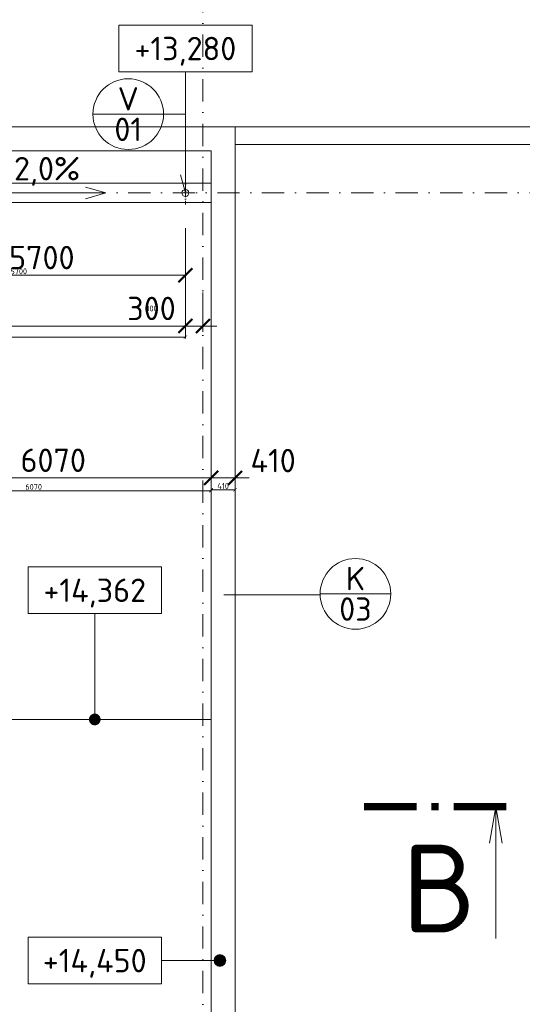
# Model space of a CAD drawing. Header units: millimetres. Extents: x -725694 to 5289369, y -1488057 to 2187451.
# Tile 234 of 256: x 147416 to 156011, y 199431 to 216261. Entities that reach past the tile are written whole.
import ezdxf
from ezdxf.enums import TextEntityAlignment as Align

# ---------------------------------------------------------------- set-up
doc = ezdxf.new("R2010")
doc.units = ezdxf.units.MM
doc.linetypes.add('CENTERX2', pattern=[101.6, 63.5, -12.7, 12.7, -12.7])
doc.linetypes.add('DASHDOT', pattern=[25.4, 12.7, -6.35, 0, -6.35])
doc.layers.get('Defpoints').update_dxf_attribs({"color": 8})
for name, color, linetype, lineweight in [('A99_N_kce-pohl', 1, 'Continuous', 9), ('A99_N_koty-200', 5, 'Continuous', 5), ('A99_N_koty-200 @ 200', 5, 'Continuous', 5), ('A99_N_koty-200 @ 50 (2)', 5, 'Continuous', 5), ('A99_N_koty-vysk', 160, 'Continuous', 5), ('A99_N_txt-popis-200', 240, 'Continuous', 5), ('A99_N_znaceni 200', 5, 'Continuous', 5), ('A99_S_kce-pohl', 7, 'Continuous', 5), ('A99_S_osy', 1, 'CENTERX2', 5)]:
    doc.layers.add(name, color=color, linetype=linetype, lineweight=lineweight)
doc.styles.add('A99_kota', font='isocpeur.ttf', dxfattribs={"height": 2})
doc.styles.add('A99_popis', font='isocpeur.ttf')
doc.styles.add('ad_popis 100', font='isocpeur.ttf', dxfattribs={"height": 200})
doc.dimstyles.new('A99_kota_200 new', dxfattribs={"dimscale": 200, "dimtxt": 2, "dimasz": 1.2, "dimexe": 0.5, "dimexo": 1.5, "dimgap": 0.3, "dimtad": 1, "dimdec": 0, "dimzin": 3, "dimdsep": 46, "dimtxsty": 'A99_kota', "dimblk": 'ARCHTICK', "dimcen": 2.5, "dimazin": 2, "dimtfac": 0.75, "dimtdec": 0, "dimtmove": 2, "dimatfit": 0, "dimfxl": 0, "dimtolj": 1, "dimtzin": 0, "dimlwd": 5, "dimlwe": 5, "dimarcsym": 0})

# ---------------------------------------------------------------- blocks, each defined once
blk = doc.blocks.new('_ArchTick')
at = {"color": 0, "linetype": 'ByBlock', "const_width": 0.15}
blk.add_lwpolyline([(-0.5, -0.5), (0.5, 0.5)], dxfattribs=at)
blk = doc.blocks.new('*D4470')
at = {"layer": 'A99_N_koty-200', "color": 0, "linetype": 'Continuous', "lineweight": 5, "transparency": 16777216}
for p, q in [((144620, 207630), (144620, 208530)), ((150690, 208430), (150690, 208530)), ((144620, 208430), (150690, 208430))]:
    blk.add_line(p, q, dxfattribs=at)
at = {"layer": 'Defpoints', "color": 0, "linetype": 'Continuous', "lineweight": 0, "transparency": 16777216}
for p in [(150690, 208430), (150690, 208225), (144620, 206305)]:
    blk.add_point(p, dxfattribs=at)
at = {"layer": 'A99_N_koty-200', "color": 0, "linetype": 'Continuous', "lineweight": 5, "transparency": 16777216, "xscale": 240, "yscale": 240, "zscale": 240, "rotation": 180}
blk.add_blockref('_ArchTick', (144620, 208430), dxfattribs=at)
at = {"layer": 'A99_N_koty-200', "color": 0, "linetype": 'Continuous', "lineweight": 5, "transparency": 16777216, "xscale": 240, "yscale": 240, "zscale": 240}
blk.add_blockref('_ArchTick', (150690, 208430), dxfattribs=at)
at = {"layer": 'A99_N_koty-200', "color": 0, "linetype": 'Continuous', "transparency": 16777216, "insert": (147990, 208730), "char_height": 400, "attachment_point": 5, "style": 'A99_kota'}
blk.add_mtext('\\A1;6070', dxfattribs=at)
blk = doc.blocks.new('*D4471')
at = {"layer": 'A99_N_koty-200', "color": 0, "linetype": 'Continuous', "lineweight": 5, "transparency": 16777216}
for p, q in [((144620, 208010), (144620, 208235)), ((144620, 208210), (150690, 208210)), ((150690, 208210), (150690, 208185))]:
    blk.add_line(p, q, dxfattribs=at)
at = {"layer": 'Defpoints', "color": 0, "linetype": 'Continuous', "lineweight": 0, "transparency": 16777216}
for p in [(150690, 208225), (150690, 208210), (144620, 206305)]:
    blk.add_point(p, dxfattribs=at)
at = {"layer": 'A99_N_koty-200', "color": 0, "linetype": 'Continuous', "lineweight": 5, "transparency": 16777216, "xscale": 60, "yscale": 60, "zscale": 60, "rotation": 180}
blk.add_blockref('_ArchTick', (144620, 208210), dxfattribs=at)
at = {"layer": 'A99_N_koty-200', "color": 0, "linetype": 'Continuous', "lineweight": 5, "transparency": 16777216, "xscale": 60, "yscale": 60, "zscale": 60}
blk.add_blockref('_ArchTick', (150690, 208210), dxfattribs=at)
at = {"layer": 'A99_N_koty-200', "color": 0, "linetype": 'Continuous', "transparency": 16777216, "insert": (147655, 208275), "char_height": 100, "attachment_point": 5, "style": 'A99_kota'}
blk.add_mtext('\\A1;6070', dxfattribs=at)
blk = doc.blocks.new('*D4473')
at = {"layer": 'A99_N_koty-200', "color": 0, "linetype": 'Continuous', "lineweight": 5, "transparency": 16777216}
for p, q in [((150690, 208430), (150690, 208530)), ((151100, 208430), (151100, 208530)), ((150690, 208430), (150450, 208430)), ((151100, 208430), (150690, 208430)), ((151100, 208430), (151340, 208430))]:
    blk.add_line(p, q, dxfattribs=at)
at = {"layer": 'Defpoints', "color": 0, "linetype": 'Continuous', "lineweight": 0, "transparency": 16777216}
for p in [(150690, 208430), (150690, 208430), (151100, 208195)]:
    blk.add_point(p, dxfattribs=at)
at = {"layer": 'A99_N_koty-200', "color": 0, "linetype": 'Continuous', "lineweight": 5, "transparency": 16777216, "xscale": 240, "yscale": 240, "zscale": 240}
blk.add_blockref('_ArchTick', (150690, 208430), dxfattribs=at)
at = {"layer": 'A99_N_koty-200', "color": 0, "linetype": 'Continuous', "lineweight": 5, "transparency": 16777216, "xscale": 240, "yscale": 240, "zscale": 240, "rotation": 180}
blk.add_blockref('_ArchTick', (151100, 208430), dxfattribs=at)
at = {"layer": 'A99_N_koty-200', "color": 0, "linetype": 'Continuous', "transparency": 16777216, "insert": (151750, 208725), "char_height": 400, "attachment_point": 5, "style": 'A99_kota'}
blk.add_mtext('\\A1;410', dxfattribs=at)
blk = doc.blocks.new('*D4474')
at = {"layer": 'A99_N_koty-200', "color": 0, "linetype": 'Continuous', "lineweight": 5, "transparency": 16777216}
for p, q in [((150690, 208355), (150690, 208200)), ((151100, 208225), (150690, 208225)), ((151100, 208225), (151100, 208250))]:
    blk.add_line(p, q, dxfattribs=at)
at = {"layer": 'Defpoints', "color": 0, "linetype": 'Continuous', "lineweight": 0, "transparency": 16777216}
for p in [(150690, 208430), (150690, 208225), (151100, 208195)]:
    blk.add_point(p, dxfattribs=at)
at = {"layer": 'A99_N_koty-200', "color": 0, "linetype": 'Continuous', "lineweight": 5, "transparency": 16777216, "xscale": 60, "yscale": 60, "zscale": 60, "rotation": 180}
blk.add_blockref('_ArchTick', (150690, 208225), dxfattribs=at)
at = {"layer": 'A99_N_koty-200', "color": 0, "linetype": 'Continuous', "lineweight": 5, "transparency": 16777216, "xscale": 60, "yscale": 60, "zscale": 60}
blk.add_blockref('_ArchTick', (151100, 208225), dxfattribs=at)
at = {"layer": 'A99_N_koty-200', "color": 0, "linetype": 'Continuous', "transparency": 16777216, "insert": (150895, 208290), "char_height": 100, "attachment_point": 5, "style": 'A99_kota'}
blk.add_mtext('\\A1;410', dxfattribs=at)
blk = doc.blocks.new('*U50')
at = {"color": 0, "linetype": 'ByBlock'}
blk.add_line((0, -2), (-5, -2), dxfattribs=at)
blk.add_lwpolyline([(0, -4), (11.4, -4), (11.4, 0), (0, 0)], close=True, dxfattribs=at)
at = {"color": 0, "linetype": 'ByBlock', "ltscale": 200, "const_width": 0.5}
blk.add_lwpolyline([(-5.25, -2, -1), (-4.75, -2, -1)], format="xyb", close=True, dxfattribs=at)
at = {"color": 0, "linetype": 'ByBlock'}
blk.add_circle((-5, -2), 0.5, dxfattribs=at)
at = {"color": 0, "linetype": 'ByBlock', "style": 'A99_kota'}
for tag, p in [('VYSKA', (5.7, -2.241)), ('VYSKA_POPIS1', (5.7, -6.041)), ('VYSKA_POPIS2', (5.9, -9.541)), ('VYSKA_POPIS3', (5.9, -13.041))]:
    blk.add_attdef(tag, text='', height=2, dxfattribs=at).set_placement(p, align=Align.MIDDLE)
blk = doc.blocks.new('*U51')
at = {"color": 0, "linetype": 'ByBlock'}
blk.add_line((5.7, -4), (5.7, -13.05), dxfattribs=at)
blk.add_lwpolyline([(0, -4), (11.4, -4), (11.4, 0), (0, 0)], close=True, dxfattribs=at)
at = {"color": 0, "linetype": 'ByBlock', "ltscale": 200, "const_width": 0.5}
blk.add_lwpolyline([(5.7, -13.3, -1), (5.7, -12.8, -1)], format="xyb", close=True, dxfattribs=at)
at = {"color": 0, "linetype": 'ByBlock', "style": 'A99_kota'}
for tag, p in [('VYSKA', (5.7, -2.241)), ('VYSKA_POPIS1', (5.7, -6.041)), ('VYSKA_POPIS2', (5.9, -9.541)), ('VYSKA_POPIS3', (5.9, -13.041))]:
    blk.add_attdef(tag, text='', height=2, dxfattribs=at).set_placement(p, align=Align.MIDDLE)
blk = doc.blocks.new('*U121')
at = {"color": 0, "linetype": 'ByBlock'}
blk.add_line((785.719, 87.814), (785.72, 76.564), dxfattribs=at)
at = {"color": 0, "linetype": 'ByBlock', "const_width": 0.63}
for points in [[(778.95, 87.813), (774.45, 87.813)], [(780.84, 87.813), (780.21, 87.813)], [(786.6, 87.813), (782.1, 87.813)]]:
    blk.add_lwpolyline(points, dxfattribs=at)
at = {"color": 0, "linetype": 'ByBlock'}
blk.add_lwpolyline([(786.267, 84.712), (785.719, 87.814), (785.173, 84.712)], dxfattribs=at)
at = {"color": 0, "linetype": 'ByBlock', "style": 'A99_popis', "flags": 12}
blk.add_attdef('OZNŘ_3K', text='', height=5, rotation=0.00244, dxfattribs=at).set_placement((784.083, 77.083), align=Align.RIGHT)
at = {"color": 0, "linetype": 'ByBlock', "style": 'A99_popis'}
blk.add_attdef('OZNŘ_1K', (-9.632, -10.73), '', height=5, dxfattribs=at)
blk = doc.blocks.new('*U66')
at = {"color": 0, "linetype": 'ByBlock'}
for p, q in [((5.7, -4), (5.7, -14.35)), ((5.7, -14.35), (5.286, -12.805))]:
    blk.add_line(p, q, dxfattribs=at)
blk.add_lwpolyline([(0, -4), (11.4, -4), (11.4, 0), (0, 0)], close=True, dxfattribs=at)
at = {"color": 0, "linetype": 'ByBlock', "style": 'A99_kota'}
for tag, p in [('VYSKA', (5.7, -2.241)), ('VYSKA_POPIS1', (5.7, -6.041)), ('VYSKA_POPIS2', (5.9, -9.541)), ('VYSKA_POPIS3', (5.9, -13.041))]:
    blk.add_attdef(tag, text='', height=2, dxfattribs=at).set_placement(p, align=Align.MIDDLE)
blk = doc.blocks.new('*D5563')
at = {"layer": 'A99_N_koty-200', "color": 0, "linetype": 'Continuous', "lineweight": 5, "transparency": 16777216}
for p, q in [((138850, 211825), (138850, 210925)), ((150250, 211825), (150250, 210925)), ((138850, 211025), (150250, 211025))]:
    blk.add_line(p, q, dxfattribs=at)
at = {"layer": 'Defpoints', "color": 0, "linetype": 'Continuous', "lineweight": 0, "transparency": 16777216}
for p in [(138850, 213265), (150250, 213265), (150250, 211025)]:
    blk.add_point(p, dxfattribs=at)
at = {"layer": 'A99_N_koty-200', "color": 0, "linetype": 'Continuous', "lineweight": 5, "transparency": 16777216, "xscale": 240, "yscale": 240, "zscale": 240, "rotation": 180}
blk.add_blockref('_ArchTick', (138850, 211025), dxfattribs=at)
at = {"layer": 'A99_N_koty-200', "color": 0, "linetype": 'Continuous', "lineweight": 5, "transparency": 16777216, "xscale": 240, "yscale": 240, "zscale": 240}
blk.add_blockref('_ArchTick', (150250, 211025), dxfattribs=at)
at = {"layer": 'A99_N_koty-200', "color": 0, "linetype": 'Continuous', "transparency": 16777216, "insert": (144550, 211285), "char_height": 400, "attachment_point": 5, "style": 'A99_kota'}
blk.add_mtext('\\A1;11400', dxfattribs=at)
blk = doc.blocks.new('*D5564')
at = {"layer": 'A99_N_koty-200', "color": 0, "linetype": 'Continuous', "lineweight": 5, "transparency": 16777216}
for p, q in [((138850, 211035), (138850, 210810)), ((150250, 211035), (150250, 210810)), ((138850, 210835), (150250, 210835))]:
    blk.add_line(p, q, dxfattribs=at)
at = {"layer": 'Defpoints', "color": 0, "linetype": 'Continuous', "lineweight": 0, "transparency": 16777216}
for p in [(138850, 213265), (150250, 213265), (150250, 210835)]:
    blk.add_point(p, dxfattribs=at)
at = {"layer": 'A99_N_koty-200', "color": 0, "linetype": 'Continuous', "lineweight": 5, "transparency": 16777216, "xscale": 60, "yscale": 60, "zscale": 60, "rotation": 180}
blk.add_blockref('_ArchTick', (138850, 210835), dxfattribs=at)
at = {"layer": 'A99_N_koty-200', "color": 0, "linetype": 'Continuous', "lineweight": 5, "transparency": 16777216, "xscale": 60, "yscale": 60, "zscale": 60}
blk.add_blockref('_ArchTick', (150250, 210835), dxfattribs=at)
at = {"layer": 'A99_N_koty-200', "color": 0, "linetype": 'Continuous', "transparency": 16777216, "insert": (144550, 210900), "char_height": 100, "attachment_point": 5, "style": 'A99_kota'}
blk.add_mtext('\\A1;11400', dxfattribs=at)
blk = doc.blocks.new('*D5566')
at = {"layer": 'A99_N_koty-200', "color": 0, "linetype": 'Continuous', "lineweight": 5, "transparency": 16777216}
for p, q in [((144550, 212695), (144550, 211795)), ((150250, 212695), (150250, 211795)), ((150250, 211895), (144550, 211895))]:
    blk.add_line(p, q, dxfattribs=at)
at = {"layer": 'Defpoints', "color": 0, "linetype": 'Continuous', "lineweight": 0, "transparency": 16777216}
for p in [(150250, 213265), (144550, 213145), (144550, 211895)]:
    blk.add_point(p, dxfattribs=at)
at = {"layer": 'A99_N_koty-200', "color": 0, "linetype": 'Continuous', "lineweight": 5, "transparency": 16777216, "xscale": 240, "yscale": 240, "zscale": 240, "rotation": 180}
blk.add_blockref('_ArchTick', (144550, 211895), dxfattribs=at)
at = {"layer": 'A99_N_koty-200', "color": 0, "linetype": 'Continuous', "lineweight": 5, "transparency": 16777216, "xscale": 240, "yscale": 240, "zscale": 240}
blk.add_blockref('_ArchTick', (150250, 211895), dxfattribs=at)
at = {"layer": 'A99_N_koty-200', "color": 0, "linetype": 'Continuous', "transparency": 16777216, "insert": (147795, 212195), "char_height": 400, "attachment_point": 5, "style": 'A99_kota'}
blk.add_mtext('\\A1;5700', dxfattribs=at)
blk = doc.blocks.new('*D5567')
at = {"layer": 'A99_N_koty-200', "color": 0, "linetype": 'Continuous', "lineweight": 5, "transparency": 16777216}
for p, q in [((144550, 212095), (144550, 211870)), ((150250, 212095), (150250, 211870)), ((150250, 211895), (144550, 211895))]:
    blk.add_line(p, q, dxfattribs=at)
at = {"layer": 'Defpoints', "color": 0, "linetype": 'Continuous', "lineweight": 0, "transparency": 16777216}
for p in [(150250, 213265), (144550, 213145), (144550, 211895)]:
    blk.add_point(p, dxfattribs=at)
at = {"layer": 'A99_N_koty-200', "color": 0, "linetype": 'Continuous', "lineweight": 5, "transparency": 16777216, "xscale": 60, "yscale": 60, "zscale": 60, "rotation": 180}
blk.add_blockref('_ArchTick', (144550, 211895), dxfattribs=at)
at = {"layer": 'A99_N_koty-200', "color": 0, "linetype": 'Continuous', "lineweight": 5, "transparency": 16777216, "xscale": 60, "yscale": 60, "zscale": 60}
blk.add_blockref('_ArchTick', (150250, 211895), dxfattribs=at)
at = {"layer": 'A99_N_koty-200', "color": 0, "linetype": 'Continuous', "transparency": 16777216, "insert": (147400, 211960), "char_height": 100, "attachment_point": 5, "style": 'A99_kota'}
blk.add_mtext('\\A1;5700', dxfattribs=at)
blk = doc.blocks.new('*D5572')
at = {"layer": 'A99_N_koty-200', "color": 0, "linetype": 'Continuous', "lineweight": 5, "transparency": 16777216}
for p, q in [((150250, 211595), (150250, 210925)), ((150550, 211595), (150550, 210925)), ((150250, 211025), (150010, 211025)), ((150250, 211025), (150550, 211025)), ((150550, 211025), (150790, 211025))]:
    blk.add_line(p, q, dxfattribs=at)
at = {"layer": 'Defpoints', "color": 0, "linetype": 'Continuous', "lineweight": 0, "transparency": 16777216}
for p in [(150250, 211895), (150550, 211895), (150550, 211025)]:
    blk.add_point(p, dxfattribs=at)
at = {"layer": 'A99_N_koty-200', "color": 0, "linetype": 'Continuous', "lineweight": 5, "transparency": 16777216, "xscale": 240, "yscale": 240, "zscale": 240}
blk.add_blockref('_ArchTick', (150250, 211025), dxfattribs=at)
at = {"layer": 'A99_N_koty-200', "color": 0, "linetype": 'Continuous', "lineweight": 5, "transparency": 16777216, "xscale": 240, "yscale": 240, "zscale": 240, "rotation": 180}
blk.add_blockref('_ArchTick', (150550, 211025), dxfattribs=at)
at = {"layer": 'A99_N_koty-200', "color": 0, "linetype": 'Continuous', "transparency": 16777216, "insert": (149670, 211325), "char_height": 400, "attachment_point": 5, "style": 'A99_kota'}
blk.add_mtext('\\A1;300', dxfattribs=at)
blk = doc.blocks.new('*D5573')
at = {"layer": 'A99_N_koty-200', "color": 0, "linetype": 'Continuous', "lineweight": 5, "transparency": 16777216}
for p, q in [((150250, 211225), (150250, 211000)), ((150550, 211225), (150550, 211000)), ((150250, 211025), (150190, 211025)), ((150250, 211025), (150550, 211025)), ((150550, 211025), (150610, 211025))]:
    blk.add_line(p, q, dxfattribs=at)
at = {"layer": 'Defpoints', "color": 0, "linetype": 'Continuous', "lineweight": 0, "transparency": 16777216}
for p in [(150250, 211895), (150550, 211895), (150550, 211025)]:
    blk.add_point(p, dxfattribs=at)
at = {"layer": 'A99_N_koty-200', "color": 0, "linetype": 'Continuous', "lineweight": 5, "transparency": 16777216, "xscale": 60, "yscale": 60, "zscale": 60}
blk.add_blockref('_ArchTick', (150250, 211025), dxfattribs=at)
at = {"layer": 'A99_N_koty-200', "color": 0, "linetype": 'Continuous', "lineweight": 5, "transparency": 16777216, "xscale": 60, "yscale": 60, "zscale": 60, "rotation": 180}
blk.add_blockref('_ArchTick', (150550, 211025), dxfattribs=at)
at = {"layer": 'A99_N_koty-200', "color": 0, "linetype": 'Continuous', "transparency": 16777216, "insert": (149670, 211325), "char_height": 100, "attachment_point": 5, "style": 'A99_kota'}
blk.add_mtext('\\A1;300', dxfattribs=at)
blk = doc.blocks.new('*U20')
at = {"color": 0, "linetype": 'ByBlock'}
blk.add_line((-3.02, 0), (3.02, 0), dxfattribs=at)
blk.add_circle((0, 0), 3.02, dxfattribs=at)
at = {"color": 0, "linetype": 'ByBlock', "style": 'A99_popis'}
for tag, p in [('KATEGORIE', (0, 1.31)), ('PRVEK', (0, -1.298))]:
    blk.add_attdef(tag, text='', height=2, dxfattribs=at).set_placement(p, align=Align.MIDDLE_CENTER)
blk = doc.blocks.new('*U6022')
at = {"layer": 'A99_N_koty-200 @ 200', "linetype": 'Continuous'}
dim = blk.add_linear_dim(base=(150690, 208430), p1=(144620, 206305), p2=(150690, 208225), dimstyle='A99_kota_200 new', override={"dimscale": 200, "dimtix": 1, "dimtofl": 1, "dimtmove": 2, "dimatfit": 0}, dxfattribs=at)
dim.commit()
dim.dimension.update_dxf_attribs({"geometry": '*D4470', "text_midpoint": (147990, 208730), "dimtype": 128})
at = {"layer": 'A99_N_koty-200 @ 50 (2)', "linetype": 'Continuous'}
dim = blk.add_linear_dim(base=(150690, 208210), p1=(144620, 206305), p2=(150690, 208225), dimstyle='A99_kota_200 new', override={"dimscale": 50, "dimtix": 1, "dimtofl": 1, "dimtmove": 2, "dimatfit": 0}, dxfattribs=at)
dim.commit()
dim.dimension.update_dxf_attribs({"geometry": '*D4471', "text_midpoint": (147655, 208275)})
blk = doc.blocks.new('*U6023')
at = {"layer": 'A99_N_koty-200 @ 200', "linetype": 'Continuous'}
dim = blk.add_linear_dim(base=(150690, 208430), p1=(151100, 208195), p2=(150690, 208430), angle=180, dimstyle='A99_kota_200 new', override={"dimscale": 200, "dimtix": 1, "dimtofl": 1, "dimtmove": 2, "dimatfit": 0}, dxfattribs=at)
dim.commit()
dim.dimension.update_dxf_attribs({"geometry": '*D4473', "text_midpoint": (151750, 208725), "dimtype": 128})
at = {"layer": 'A99_N_koty-200 @ 50 (2)', "linetype": 'Continuous'}
dim = blk.add_linear_dim(base=(150690, 208225), p1=(151100, 208195), p2=(150690, 208430), angle=180, dimstyle='A99_kota_200 new', override={"dimscale": 50, "dimtix": 1, "dimtofl": 1, "dimtmove": 2, "dimatfit": 0}, dxfattribs=at)
dim.commit()
dim.dimension.update_dxf_attribs({"geometry": '*D4474', "text_midpoint": (150895, 208290)})
blk = doc.blocks.new('*U6352')
at = {"layer": 'A99_N_koty-200 @ 200', "linetype": 'Continuous'}
dim = blk.add_linear_dim(base=(150250, 211025), p1=(138850, 213265), p2=(150250, 213265), dimstyle='A99_kota_200 new', override={"dimscale": 200, "dimtix": 1, "dimtofl": 1, "dimtmove": 2, "dimatfit": 0}, dxfattribs=at)
dim.commit()
dim.dimension.update_dxf_attribs({"geometry": '*D5563', "text_midpoint": (144550, 211285)})
at = {"layer": 'A99_N_koty-200 @ 50 (2)', "linetype": 'Continuous'}
dim = blk.add_linear_dim(base=(150250, 210835), p1=(138850, 213265), p2=(150250, 213265), dimstyle='A99_kota_200 new', override={"dimscale": 50, "dimtix": 1, "dimtofl": 1, "dimtmove": 2, "dimatfit": 0}, dxfattribs=at)
dim.commit()
dim.dimension.update_dxf_attribs({"geometry": '*D5564', "text_midpoint": (144550, 210900)})
blk = doc.blocks.new('*U6353')
at = {"layer": 'A99_N_koty-200 @ 200', "linetype": 'Continuous'}
dim = blk.add_linear_dim(base=(144550, 211895), p1=(150250, 213265), p2=(144550, 213145), angle=180, dimstyle='A99_kota_200 new', override={"dimscale": 200, "dimtix": 1, "dimtofl": 1, "dimtmove": 2, "dimatfit": 0}, dxfattribs=at)
dim.commit()
dim.dimension.update_dxf_attribs({"geometry": '*D5566', "text_midpoint": (147795, 212195), "dimtype": 128})
at = {"layer": 'A99_N_koty-200 @ 50 (2)', "linetype": 'Continuous'}
dim = blk.add_linear_dim(base=(144550, 211895), p1=(150250, 213265), p2=(144550, 213145), angle=180, dimstyle='A99_kota_200 new', override={"dimscale": 50, "dimtix": 1, "dimtofl": 1, "dimtmove": 2, "dimatfit": 0}, dxfattribs=at)
dim.commit()
dim.dimension.update_dxf_attribs({"geometry": '*D5567', "text_midpoint": (147400, 211960)})
blk = doc.blocks.new('*U6355')
at = {"layer": 'A99_N_koty-200 @ 200', "linetype": 'Continuous'}
dim = blk.add_linear_dim(base=(150550, 211025), p1=(150250, 211895), p2=(150550, 211895), dimstyle='A99_kota_200 new', override={"dimscale": 200, "dimtix": 1, "dimtofl": 1, "dimtmove": 2, "dimatfit": 0}, dxfattribs=at)
dim.commit()
dim.dimension.update_dxf_attribs({"geometry": '*D5572', "text_midpoint": (149670, 211325), "dimtype": 128})
at = {"layer": 'A99_N_koty-200 @ 50 (2)', "linetype": 'Continuous'}
dim = blk.add_linear_dim(base=(150550, 211025), p1=(150250, 211895), p2=(150550, 211895), dimstyle='A99_kota_200 new', override={"dimscale": 50, "dimtix": 1, "dimtofl": 1, "dimtmove": 2, "dimatfit": 0}, dxfattribs=at)
dim.commit()
dim.dimension.update_dxf_attribs({"geometry": '*D5573', "text_midpoint": (149670, 211325), "dimtype": 128})

msp = doc.modelspace()

# ---------------------------------------------------------------- linework, layer by layer
at = {"layer": 'A99_N_kce-pohl', "linetype": 'Continuous', "lineweight": 9}
for points in [[(151100, 176350), (151100, 214430)], [(150690, 214020), (138440, 214020)], [(150690, 177180), (150690, 214020)], [(150690, 204300), (144760, 204300)]]:
    msp.add_lwpolyline(points, dxfattribs=at)
at = {"layer": 'A99_N_kce-pohl', "linetype": 'Continuous', "ltscale": 25}
msp.add_lwpolyline([(150690, 213135), (150690, 213465), (6000, 213465), (6000, 213135)], close=True, dxfattribs=at)
at = {"layer": 'A99_N_kce-pohl', "linetype": 'DASHDOT', "lineweight": 5, "ltscale": 5}
for points in [[(150250, 213100), (150250, 213500)], [(150050, 213300), (150450, 213300)]]:
    msp.add_lwpolyline(points, dxfattribs=at)
at = {"layer": 'A99_N_kce-pohl', "linetype": 'Continuous'}
msp.add_circle((150250, 213300), 60, dxfattribs=at)
at = {"layer": 'A99_N_koty-vysk'}
for points in [[(148890, 213300), (146890, 213300)], [(148890, 213300), (148540, 213400)], [(148890, 213300), (148540, 213200)]]:
    msp.add_lwpolyline(points, dxfattribs=at)
at = {"layer": 'A99_N_znaceni 200'}
for points in [[(150250, 214646.5), (149876.5, 214646.5)], [(152553.4, 206431.9), (150909.5, 206431.9)]]:
    msp.add_lwpolyline(points, dxfattribs=at)
at = {"layer": 'A99_S_kce-pohl', "linetype": 'Continuous', "ltscale": 25}
for p, q in [((138850, 214430), (166570, 214430)), ((151100, 214130), (151100, 207180)), ((151100, 214130), (166270, 214130))]:
    msp.add_line(p, q, dxfattribs=at)
at = {"layer": 'A99_S_osy', "linetype": 'DASHDOT', "lineweight": 5, "ltscale": 30}
for points in [[(150550, 250300), (150550, 146890)], [(179375, 213300), (4375, 213300)]]:
    msp.add_lwpolyline(points, dxfattribs=at)

# ---------------------------------------------------------------- block references
at = {"layer": 'A99_N_koty-200', "color": 3, "linetype": 'Continuous', "lineweight": 0}
for name in ['*U6352', '*U6353', '*U6355', '*U6022', '*U6023']:
    msp.add_blockref(name, (0, 0), dxfattribs=at)
at = {"layer": 'A99_N_koty-vysk', "xscale": 200, "yscale": 200, "zscale": 200}
msp.add_blockref('*U66', (149110, 216170), dxfattribs=at).add_auto_attribs({'VYSKA': '+13,280'})
at = {"layer": 'A99_N_koty-vysk'}
ref = msp.add_blockref('*U51', (149840, 206910), dxfattribs=dict(at, xscale=-200, yscale=200, zscale=200))
ref.add_attrib('VYSKA', '+14,362', dxfattribs={"layer": '0', "color": 0, "linetype": 'ByBlock', "height": 400, "style": 'A99_kota'}).set_placement((148700, 206461.8), align=Align.MIDDLE)
ref = msp.add_blockref('*U50', (149840, 200580), dxfattribs=dict(at, xscale=-200, yscale=200, zscale=200))
ref.add_attrib('VYSKA', '+14,450', dxfattribs={"layer": '0', "color": 0, "linetype": 'ByBlock', "height": 400, "style": 'A99_kota'}).set_placement((148700, 200131.8), align=Align.MIDDLE)
at = {"layer": 'A99_N_txt-popis-200'}
ref = msp.add_blockref('*U121', (-1585, 185245), dxfattribs=dict(at, xscale=200, yscale=200, zscale=200))
ref.add_attrib('OZNŘ_3K', 'B', dxfattribs={"layer": '0', "color": 0, "linetype": 'ByBlock', "height": 1500, "style": 'A99_popis', "flags": 12}).set_placement((155231.6, 200661.6), align=Align.RIGHT)
at = {"layer": 'A99_N_znaceni 200', "xscale": 200, "yscale": 200, "zscale": 200}
for p, values in [((149272.5, 214646.5), {'KATEGORIE': 'V', 'PRVEK': '01'}), ((153157.2, 206446.5), {'KATEGORIE': 'K', 'PRVEK': '03'})]:
    msp.add_blockref('*U20', p, dxfattribs=at).add_auto_attribs(values)

# ---------------------------------------------------------------- texts
at = {"layer": 'A99_N_koty-vysk', "insert": (148450, 213915), "char_height": 400, "attachment_point": 3, "style": 'ad_popis 100'}
msp.add_mtext_dynamic_manual_height_columns('2,0%', width=673.852, gutter_width=2000, heights=[0], dxfattribs=at)

doc.saveas('drawing.dxf')
